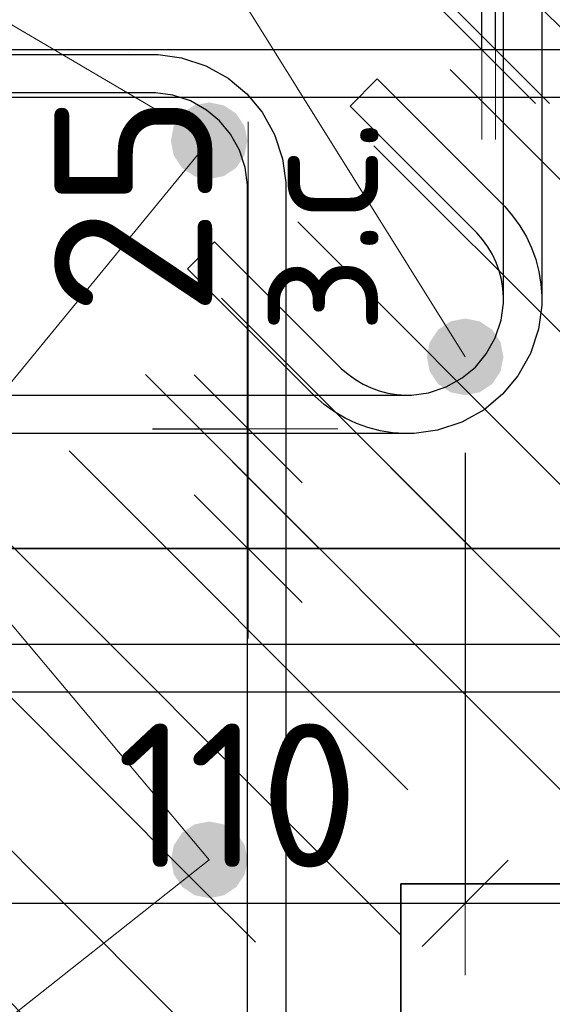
# Model space of a CAD drawing. Header units: metres. Extents: x -38 to 97, y -15 to 21.
# Tile 42 of 233: x 72.339 to 72.45, y 2.089 to 2.294. Entities that reach past the tile are written whole.
import ezdxf

# ---------------------------------------------------------------- set-up
doc = ezdxf.new("R2010")
doc.units = ezdxf.units.M
doc.header["$PDMODE"] = 65
for name, color, linetype, lineweight in [('XR$3$Арм.стержн. Хомут', 240, 'Continuous', 35), ('XR$3$Арм.стержн.горизонт. 1', 180, 'Continuous', 35), ('XR$3$Размерная линия (1)', 7, 'Continuous', 13), ('XR$3$Размерная линия_ общее', 7, 'Continuous', 13), ('XR$4$Арм. стержнями верхней зоны', 180, 'Continuous', 35), ('XR$4$Арм. стержнями нижней зоны', 180, 'Continuous', 35), ('XR$4$Арм.стержн. Арматура края', 96, 'Continuous', 35), ('XR$4$Арм.стержн. Хомут', 240, 'Continuous', 35), ('XR$4$Арм.стержн.горизонт. 1', 180, 'Continuous', 35), ('XR$4$Размерная линия_ общее', 7, 'Continuous', 13), ('XR$6$Арм. стержнями верхней зоны', 180, 'Continuous', 35), ('XR$6$Арм. стержнями нижней зоны', 180, 'Continuous', 35), ('XR$6$Арм.стержн. Арматура края', 96, 'Continuous', 35), ('XR$6$Арм.стержн. Хомут', 240, 'Continuous', 35), ('XR$6$Арм.стержн.горизонт. 1', 180, 'Continuous', 35), ('XR$6$Размерная линия_ общее', 7, 'Continuous', 13)]:
    doc.layers.add(name, color=color, linetype=linetype, lineweight=lineweight)
doc.styles.add('ISOCPEUR', font='txt')
doc.dimstyles.new('DIMSTYLE_11', dxfattribs={"dimtxt": 0.033, "dimasz": 0.0375, "dimexe": 0, "dimexo": 0, "dimgap": 0.0165, "dimtad": 2, "dimdec": 0, "dimlfac": 1000, "dimrnd": 1, "dimzin": 12, "dimdsep": 46, "dimtxsty": 'ISOCPEUR', "dimblk1": 'ALL_ML_STRICH', "dimblk2": 'ALL_ML_STRICH', "dimsah": 1, "dimcen": 0, "dimclrd": 7, "dimclre": 256, "dimclrt": 7, "dimadec": 0, "dimazin": 0, "dimtfac": 1, "dimtdec": 0, "dimtix": 1, "dimtmove": 2, "dimatfit": 3, "dimfxl": 0, "dimtvp": 1.2, "dimtzin": 0, "dimlwd": 0, "dimlwe": -3, "dimarcsym": 0})
doc.dimstyles.new('DIMSTYLE_23', dxfattribs={"dimtxt": 0.03, "dimasz": 0.03, "dimexe": 0, "dimexo": 0, "dimgap": 0.015, "dimtad": 2, "dimdec": 0, "dimlfac": 1000, "dimrnd": 5, "dimzin": 12, "dimdsep": 46, "dimtxsty": 'ISOCPEUR', "dimblk1": 'ALL_ML_STRICH', "dimblk2": 'ALL_ML_STRICH', "dimsah": 1, "dimcen": 0, "dimclrd": 7, "dimclre": 256, "dimclrt": 7, "dimadec": 0, "dimazin": 0, "dimtfac": 1, "dimtdec": 0, "dimtix": 1, "dimtmove": 2, "dimatfit": 3, "dimfxl": 0, "dimtvp": 1.2, "dimtzin": 0, "dimlwd": 0, "dimlwe": -3, "dimarcsym": 0})
doc.dimstyles.new('DIMSTYLE_24', dxfattribs={"dimtxt": 0.03, "dimasz": 0.03, "dimexe": 0, "dimexo": 0, "dimgap": 0.015, "dimtad": 2, "dimdec": 0, "dimlfac": 1000, "dimrnd": 5, "dimzin": 12, "dimdsep": 46, "dimtxsty": 'ISOCPEUR', "dimblk1": 'ALL_ML_STRICH', "dimblk2": 'ALL_ML_STRICH', "dimsah": 1, "dimcen": 0, "dimclrd": 7, "dimclre": 256, "dimclrt": 7, "dimadec": 0, "dimazin": 0, "dimtfac": 1, "dimtdec": 0, "dimtix": 1, "dimtmove": 2, "dimatfit": 3, "dimfxl": 0, "dimtzin": 0, "dimlwd": 0, "dimlwe": -3, "dimarcsym": 0})
pattern_1 = [(135, (0, 0), (-0.031819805, -0.031819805), [0.4, -0.05, 0, -0.05]), (135, (-0.01591, -0.01591), (-0.031819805, -0.031819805), [0.8, -0.1, 0.1, -0.1])]

# ---------------------------------------------------------------- blocks, each defined once
blk = doc.blocks.new('ALL_ML_STRICH')
at = {"color": 0, "linetype": 'ByBlock', "lineweight": -2}
for p, q in [((0, -0.5), (0, 0.5)), ((-0.3, -0.3), (0.3, 0.3)), ((-1, 0), (0.5, 0))]:
    blk.add_line(p, q, dxfattribs=at)
blk = doc.blocks.new('*D98')
at = {"layer": 'DEFPOINTS', "color": 7, "linetype": 'Continuous', "lineweight": 13, "transparency": 33554687}
for p in [(72.34681, 2.20903), (72.35181, 2.18403), (72.3868, 2.18403)]:
    blk.add_point(p, dxfattribs=at)
at = {"layer": 'XR$3$Размерная линия_ общее', "color": 253, "linetype": 'Continuous', "lineweight": -2, "true_color": 0xa0a0a0, "transparency": 33554687}
for p, q in [((72.36681, 2.20903), (72.3868, 2.20903)), ((72.37181, 2.18403), (72.3868, 2.18403))]:
    blk.add_line(p, q, dxfattribs=at)
at = {"layer": 'XR$3$Размерная линия_ общее', "color": 7, "linetype": 'Continuous', "lineweight": -2, "transparency": 33554687}
blk.add_line((72.3868, 2.18403), (72.3868, 2.20903), dxfattribs=at)
at = {"layer": 'XR$3$Размерная линия_ общее', "color": 7, "linetype": 'Continuous', "lineweight": 13, "transparency": 33554687, "xscale": 0.0375, "yscale": 0.0375, "zscale": 0.0375}
for p, rotation in [((72.3868, 2.20903), 90), ((72.3868, 2.18403), 270)]:
    blk.add_blockref('ALL_ML_STRICH', p, dxfattribs=dict(at, rotation=rotation))
at = {"layer": 'XR$3$Размерная линия_ общее', "color": 7, "linetype": 'Continuous', "lineweight": 13, "transparency": 33554687, "insert": (72.38701, 2.22881), "char_height": 0.027, "width": 0.00135, "attachment_point": 1, "rotation": 90, "line_spacing_factor": 0.60241, "style": 'ISOCPEUR'}
blk.add_mtext('з.с.', dxfattribs=at)
at = {"layer": 'XR$3$Размерная линия_ общее', "color": 7, "linetype": 'Continuous', "lineweight": 13, "transparency": 33554687, "insert": (72.3628, 2.25576), "char_height": 0.033, "width": 0.066, "attachment_point": 5, "rotation": 90, "style": 'ISOCPEUR'}
blk.add_mtext('\\A1;{25}', dxfattribs=at)
blk = doc.blocks.new('*D237')
at = {"layer": 'DEFPOINTS', "color": 7, "linetype": 'Continuous', "lineweight": 13, "transparency": 33554687}
for p in [(72.17211, 2.18403), (72.47211, 2.18403), (72.17211, 2.03505)]:
    blk.add_point(p, dxfattribs=at)
at = {"layer": 'XR$3$Размерная линия (1)', "color": 9, "linetype": 'Continuous', "lineweight": -2, "true_color": 0xc7c7c7, "transparency": 33554687}
for p, q in [((72.17211, 2.16403), (72.17211, 2.03505)), ((72.47211, 2.16403), (72.47211, 2.03505))]:
    blk.add_line(p, q, dxfattribs=at)
at = {"layer": 'XR$3$Размерная линия (1)', "color": 7, "linetype": 'Continuous', "lineweight": -2, "transparency": 33554687}
blk.add_line((72.17211, 2.03505), (72.47211, 2.03505), dxfattribs=at)
at = {"layer": 'XR$3$Размерная линия (1)', "color": 7, "linetype": 'Continuous', "lineweight": 13, "transparency": 33554687, "xscale": 0.03, "yscale": 0.03, "zscale": 0.03, "rotation": 180}
blk.add_blockref('ALL_ML_STRICH', (72.17211, 2.03505), dxfattribs=at)
at = {"layer": 'XR$3$Размерная линия (1)', "color": 7, "linetype": 'Continuous', "lineweight": 13, "transparency": 33554687, "xscale": 0.03, "yscale": 0.03, "zscale": 0.03}
blk.add_blockref('ALL_ML_STRICH', (72.47211, 2.03505), dxfattribs=at)
at = {"layer": 'XR$3$Размерная линия (1)', "color": 7, "linetype": 'Continuous', "lineweight": 13, "transparency": 33554687, "insert": (72.32361, 2.05755), "char_height": 0.03, "width": 0.09, "attachment_point": 5, "style": 'ISOCPEUR'}
blk.add_mtext('\\A1;{300}', dxfattribs=at)
blk = doc.blocks.new('*D240')
at = {"layer": 'DEFPOINTS', "color": 7, "linetype": 'Continuous', "lineweight": 13, "transparency": 33554687}
for p in [(72.32203, 2.22403), (72.43211, 2.22403), (72.32203, 2.11005)]:
    blk.add_point(p, dxfattribs=at)
at = {"layer": 'XR$3$Размерная линия (1)', "color": 9, "linetype": 'Continuous', "lineweight": -2, "true_color": 0xc7c7c7, "transparency": 33554687}
for p, q in [((72.32203, 2.20403), (72.32203, 2.11005)), ((72.43211, 2.20403), (72.43211, 2.11005))]:
    blk.add_line(p, q, dxfattribs=at)
at = {"layer": 'XR$3$Размерная линия (1)', "color": 7, "linetype": 'Continuous', "lineweight": -2, "transparency": 33554687}
blk.add_line((72.32203, 2.11005), (72.43211, 2.11005), dxfattribs=at)
at = {"layer": 'XR$3$Размерная линия (1)', "color": 7, "linetype": 'Continuous', "lineweight": 13, "transparency": 33554687, "xscale": 0.03, "yscale": 0.03, "zscale": 0.03, "rotation": 180}
blk.add_blockref('ALL_ML_STRICH', (72.32203, 2.11005), dxfattribs=at)
at = {"layer": 'XR$3$Размерная линия (1)', "color": 7, "linetype": 'Continuous', "lineweight": 13, "transparency": 33554687, "xscale": 0.03, "yscale": 0.03, "zscale": 0.03}
blk.add_blockref('ALL_ML_STRICH', (72.43211, 2.11005), dxfattribs=at)
at = {"layer": 'XR$3$Размерная линия (1)', "color": 7, "linetype": 'Continuous', "lineweight": 13, "transparency": 33554687, "insert": (72.38457, 2.13255), "char_height": 0.03, "width": 0.09, "attachment_point": 5, "style": 'ISOCPEUR'}
blk.add_mtext('\\A1;{110}', dxfattribs=at)
blk = doc.blocks.new('*D241')
at = {"layer": 'DEFPOINTS', "color": 7, "linetype": 'Continuous', "lineweight": 13, "transparency": 33554687}
for p in [(72.43211, 2.22403), (72.47211, 2.18403), (72.43211, 2.11005)]:
    blk.add_point(p, dxfattribs=at)
at = {"layer": 'XR$3$Размерная линия (1)', "color": 9, "linetype": 'Continuous', "lineweight": -2, "true_color": 0xc7c7c7, "transparency": 33554687}
for p, q in [((72.43211, 2.20403), (72.43211, 2.11005)), ((72.47211, 2.16403), (72.47211, 2.11005))]:
    blk.add_line(p, q, dxfattribs=at)
at = {"layer": 'XR$3$Размерная линия (1)', "color": 7, "linetype": 'Continuous', "lineweight": -2, "transparency": 33554687}
blk.add_line((72.43211, 2.11005), (72.47211, 2.11005), dxfattribs=at)
at = {"layer": 'XR$3$Размерная линия (1)', "color": 7, "linetype": 'Continuous', "lineweight": 13, "transparency": 33554687, "xscale": 0.03, "yscale": 0.03, "zscale": 0.03, "rotation": 180}
blk.add_blockref('ALL_ML_STRICH', (72.43211, 2.11005), dxfattribs=at)
at = {"layer": 'XR$3$Размерная линия (1)', "color": 7, "linetype": 'Continuous', "lineweight": 13, "transparency": 33554687, "xscale": 0.03, "yscale": 0.03, "zscale": 0.03}
blk.add_blockref('ALL_ML_STRICH', (72.47211, 2.11005), dxfattribs=at)
at = {"layer": 'XR$3$Размерная линия (1)', "color": 7, "linetype": 'Continuous', "lineweight": 13, "transparency": 33554687, "insert": (72.51092, 2.13273), "char_height": 0.03, "width": 0.06, "attachment_point": 5, "style": 'ISOCPEUR'}
blk.add_mtext('\\A1;{40}', dxfattribs=at)
blk = doc.blocks.new('*D508')
at = {"layer": 'DEFPOINTS', "color": 7, "linetype": 'Continuous', "lineweight": 13, "transparency": 33554687}
for p in [(72.39559, 2.31411), (72.39559, 2.28811), (72.43558, 2.28811)]:
    blk.add_point(p, dxfattribs=at)
at = {"layer": 'XR$4$Размерная линия_ общее', "color": 253, "linetype": 'Continuous', "lineweight": -2, "true_color": 0xa0a0a0, "transparency": 33554687}
for p, q in [((72.41559, 2.31411), (72.43558, 2.31411)), ((72.41559, 2.28811), (72.43558, 2.28811))]:
    blk.add_line(p, q, dxfattribs=at)
at = {"layer": 'XR$4$Размерная линия_ общее', "color": 7, "linetype": 'Continuous', "lineweight": -2, "transparency": 33554687}
blk.add_line((72.43558, 2.28811), (72.43558, 2.31411), dxfattribs=at)
at = {"layer": 'XR$4$Размерная линия_ общее', "color": 7, "linetype": 'Continuous', "lineweight": 13, "transparency": 33554687, "xscale": 0.0375, "yscale": 0.0375, "zscale": 0.0375}
for p, rotation in [((72.43558, 2.31411), 90), ((72.43558, 2.28811), 270)]:
    blk.add_blockref('ALL_ML_STRICH', p, dxfattribs=dict(at, rotation=rotation))
at = {"layer": 'XR$4$Размерная линия_ общее', "color": 7, "linetype": 'Continuous', "lineweight": 13, "transparency": 33554687, "insert": (72.43511, 2.33147), "char_height": 0.027, "width": 0.00135, "attachment_point": 1, "rotation": 90, "line_spacing_factor": 0.60241, "style": 'ISOCPEUR'}
blk.add_mtext('з.с.', dxfattribs=at)
at = {"layer": 'XR$4$Размерная линия_ общее', "color": 7, "linetype": 'Continuous', "lineweight": 13, "transparency": 33554687, "insert": (72.41158, 2.35184), "char_height": 0.033, "width": 0.066, "attachment_point": 5, "rotation": 90, "style": 'ISOCPEUR'}
blk.add_mtext('\\A1;{26}', dxfattribs=at)
blk = doc.blocks.new('*D930')
at = {"layer": 'DEFPOINTS', "color": 7, "linetype": 'Continuous', "lineweight": 13, "transparency": 33554687}
for p in [(72.3985, 2.31411), (72.3985, 2.28811), (72.43848, 2.28811)]:
    blk.add_point(p, dxfattribs=at)
at = {"layer": 'XR$6$Размерная линия_ общее', "color": 253, "linetype": 'Continuous', "lineweight": -2, "true_color": 0xa0a0a0, "transparency": 33554687}
for p, q in [((72.4185, 2.31411), (72.43848, 2.31411)), ((72.4185, 2.28811), (72.43848, 2.28811))]:
    blk.add_line(p, q, dxfattribs=at)
at = {"layer": 'XR$6$Размерная линия_ общее', "color": 7, "linetype": 'Continuous', "lineweight": -2, "transparency": 33554687}
blk.add_line((72.43848, 2.28811), (72.43848, 2.31411), dxfattribs=at)
at = {"layer": 'XR$6$Размерная линия_ общее', "color": 7, "linetype": 'Continuous', "lineweight": 13, "transparency": 33554687, "xscale": 0.0375, "yscale": 0.0375, "zscale": 0.0375}
for p, rotation in [((72.43848, 2.31411), 90), ((72.43848, 2.28811), 270)]:
    blk.add_blockref('ALL_ML_STRICH', p, dxfattribs=dict(at, rotation=rotation))
at = {"layer": 'XR$6$Размерная линия_ общее', "color": 7, "linetype": 'Continuous', "lineweight": 13, "transparency": 33554687, "insert": (72.43802, 2.33147), "char_height": 0.027, "width": 0.00135, "attachment_point": 1, "rotation": 90, "line_spacing_factor": 0.60241, "style": 'ISOCPEUR'}
blk.add_mtext('з.с.', dxfattribs=at)
at = {"layer": 'XR$6$Размерная линия_ общее', "color": 7, "linetype": 'Continuous', "lineweight": 13, "transparency": 33554687, "insert": (72.41448, 2.35184), "char_height": 0.033, "width": 0.066, "attachment_point": 5, "rotation": 90, "style": 'ISOCPEUR'}
blk.add_mtext('\\A1;{26}', dxfattribs=at)

msp = doc.modelspace()

# ---------------------------------------------------------------- hatches: boundary and pattern name
at = {"linetype": 'Continuous', "lineweight": 13, "transparency": 33554687}
h = msp.add_hatch(dxfattribs=at)
h.set_pattern_fill('__________540', scale=0.015, style=0, pattern_type=2)
h.set_pattern_definition(pattern_1)
h.paths.add_polyline_path([(72.47211, 2.54403), (72.17211, 2.54403), (72.17211, 2.18403), (72.47211, 2.18403)], flags=0)
h = msp.add_hatch(dxfattribs=at)
h.set_pattern_fill('__________540', scale=0.015, style=0, pattern_type=2)
h.set_pattern_definition(pattern_1)
h.paths.add_polyline_path([(72.11868, 2.31411), (72.11868, 2.11411), (72.54928, 2.11411), (72.54928, 2.31411)], flags=0)
h = msp.add_hatch(dxfattribs=at)
h.set_pattern_fill('__________540', scale=0.015, style=0, pattern_type=2)
h.set_pattern_definition(pattern_1)
h.paths.add_polyline_path([(72.11868, 2.31411), (72.11868, 2.11411), (72.59928, 2.11411), (72.59928, 2.31411)], flags=0)
h = msp.add_hatch(dxfattribs=at)
h.set_pattern_fill('__________540', scale=0.015, style=0, pattern_type=2)
h.set_pattern_definition(pattern_1)
h.paths.add_polyline_path([(72.41868, 2.11411), (72.11868, 2.11411), (72.11868, 1.95411), (72.41868, 1.95411)], flags=0)
h = msp.add_hatch(dxfattribs=at)
h.set_pattern_fill('__________540', scale=0.015, style=0, pattern_type=2)
h.set_pattern_definition(pattern_1)
h.paths.add_polyline_path([(72.41868, 2.11411), (72.11868, 2.11411), (72.11868, 1.95411), (72.41868, 1.95411)], flags=0)
at = {"layer": 'XR$3$Арм.стержн.горизонт. 1', "linetype": 'Continuous', "lineweight": 50, "transparency": 33554687}
msp.add_hatch(color=7, dxfattribs=at).paths.add_polyline_path([(72.44011, 2.22403), (72.4395, 2.2271), (72.43777, 2.22969), (72.43517, 2.23142), (72.43211, 2.23203), (72.42905, 2.23142), (72.42645, 2.22969), (72.42472, 2.2271), (72.42411, 2.22403), (72.42472, 2.22097), (72.42645, 2.21838), (72.42905, 2.21664), (72.43211, 2.21603), (72.43517, 2.21664), (72.43777, 2.21838), (72.4395, 2.22097)])
at = {"layer": 'XR$4$Арм.стержн.горизонт. 1', "linetype": 'Continuous', "lineweight": 50, "transparency": 33554687}
for points in [[(72.38665, 2.26911), (72.38604, 2.27217), (72.3843, 2.27477), (72.38171, 2.2765), (72.37865, 2.27711), (72.37558, 2.2765), (72.37299, 2.27477), (72.37125, 2.27217), (72.37065, 2.26911), (72.37125, 2.26605), (72.37299, 2.26345), (72.37558, 2.26172), (72.37865, 2.26111), (72.38171, 2.26172), (72.3843, 2.26345), (72.38604, 2.26605)], [(72.38668, 2.11911), (72.38607, 2.12217), (72.38434, 2.12477), (72.38174, 2.1265), (72.37868, 2.12711), (72.37562, 2.1265), (72.37303, 2.12477), (72.37129, 2.12217), (72.37068, 2.11911), (72.37129, 2.11605), (72.37303, 2.11345), (72.37562, 2.11172), (72.37868, 2.11111), (72.38174, 2.11172), (72.38434, 2.11345), (72.38607, 2.11605)]]:
    msp.add_hatch(color=7, dxfattribs=at).paths.add_polyline_path(points)
at = {"layer": 'XR$6$Арм.стержн.горизонт. 1', "linetype": 'Continuous', "lineweight": 50, "transparency": 33554687}
for points in [[(72.38665, 2.26911), (72.38604, 2.27217), (72.3843, 2.27477), (72.38171, 2.2765), (72.37865, 2.27711), (72.37558, 2.2765), (72.37299, 2.27477), (72.37125, 2.27217), (72.37065, 2.26911), (72.37125, 2.26605), (72.37299, 2.26345), (72.37558, 2.26172), (72.37865, 2.26111), (72.38171, 2.26172), (72.3843, 2.26345), (72.38604, 2.26605)], [(72.38668, 2.11911), (72.38607, 2.12217), (72.38434, 2.12477), (72.38174, 2.1265), (72.37868, 2.12711), (72.37562, 2.1265), (72.37303, 2.12477), (72.37129, 2.12217), (72.37068, 2.11911), (72.37129, 2.11605), (72.37303, 2.11345), (72.37562, 2.11172), (72.37868, 2.11111), (72.38174, 2.11172), (72.38434, 2.11345), (72.38607, 2.11605)]]:
    msp.add_hatch(color=7, dxfattribs=at).paths.add_polyline_path(points)

# ---------------------------------------------------------------- linework, layer by layer
at = {"color": 7, "linetype": 'Continuous', "lineweight": 13, "transparency": 33554687}
msp.add_line((72.3868, 2.20903), (72.3868, 2.27303), dxfattribs=at)
at = {"color": 7, "linetype": 'Continuous', "lineweight": 35, "transparency": 33554687}
for p, q in [((72.17211, 2.18403), (72.47211, 2.18403)), ((72.41868, 1.95411), (72.41868, 2.11411)), ((72.41868, 2.11411), (72.54928, 2.11411)), ((72.41868, 1.95411), (72.41868, 2.11411)), ((72.41868, 2.11411), (72.59928, 2.11411))]:
    msp.add_line(p, q, dxfattribs=at)
at = {"layer": 'XR$3$Арм.стержн. Хомут', "color": 40, "linetype": 'Continuous', "lineweight": 25, "transparency": 33554687}
for points in [[(72.44811, 2.49136), (72.44811, 2.23471), (72.44743, 2.22983), (72.44575, 2.22475), (72.44314, 2.22007), (72.43992, 2.21622), (72.43607, 2.21301), (72.43139, 2.21039), (72.42631, 2.20871), (72.42143, 2.20803), (72.41944, 2.20803), (72.41692, 2.20821), (72.41435, 2.20863), (72.41181, 2.20929), (72.40939, 2.21016), (72.40706, 2.21125), (72.4048, 2.21258), (72.40269, 2.21411), (72.40078, 2.21577), (72.37415, 2.2424), (72.3798, 2.24805)], [(72.44811, 2.49136), (72.44811, 2.23471), (72.44743, 2.22983), (72.44575, 2.22475), (72.44314, 2.22007), (72.43992, 2.21622), (72.43607, 2.21301), (72.43139, 2.21039), (72.42631, 2.20871), (72.42143, 2.20803), (72.41944, 2.20803), (72.41692, 2.20821), (72.41435, 2.20863), (72.41181, 2.20929), (72.40939, 2.21016), (72.40706, 2.21125), (72.4048, 2.21258), (72.40269, 2.21411), (72.40078, 2.21577), (72.37415, 2.2424), (72.3798, 2.24805)], [(72.3798, 2.24805), (72.40624, 2.22162), (72.40766, 2.22039), (72.40918, 2.21929), (72.41079, 2.21834), (72.41246, 2.21756), (72.41418, 2.21694), (72.41599, 2.21647), (72.41785, 2.21617), (72.41973, 2.21603), (72.42088, 2.21603), (72.42449, 2.21654), (72.42816, 2.21774), (72.43151, 2.21962), (72.43424, 2.2219), (72.43652, 2.22463), (72.4384, 2.22799), (72.43961, 2.23165), (72.44011, 2.23526), (72.44011, 2.4908)], [(72.3798, 2.24805), (72.40624, 2.22162), (72.40766, 2.22039), (72.40918, 2.21929), (72.41079, 2.21834), (72.41246, 2.21756), (72.41418, 2.21694), (72.41599, 2.21647), (72.41785, 2.21617), (72.41973, 2.21603), (72.42088, 2.21603), (72.42449, 2.21654), (72.42816, 2.21774), (72.43151, 2.21962), (72.43424, 2.2219), (72.43652, 2.22463), (72.4384, 2.22799), (72.43961, 2.23165), (72.44011, 2.23526), (72.44011, 2.4908)], [(72.2233, 2.21603), (72.42088, 2.21603), (72.42449, 2.21654), (72.42816, 2.21774), (72.43151, 2.21962), (72.43424, 2.2219), (72.43652, 2.22463), (72.4384, 2.22799), (72.43961, 2.23165), (72.44011, 2.23526), (72.44011, 2.23642), (72.43998, 2.2383), (72.43968, 2.24015), (72.43921, 2.24196), (72.43858, 2.24369), (72.4378, 2.24535), (72.43685, 2.24696), (72.43576, 2.24848), (72.43452, 2.24991), (72.40809, 2.27634), (72.41374, 2.282), (72.44038, 2.25536), (72.44203, 2.25346), (72.44356, 2.25134), (72.44489, 2.24908), (72.44598, 2.24675), (72.44686, 2.24433), (72.44751, 2.2418), (72.44793, 2.23922), (72.44811, 2.2367), (72.44811, 2.23471), (72.44743, 2.22983), (72.44575, 2.22475), (72.44314, 2.22007), (72.43992, 2.21622), (72.43607, 2.21301), (72.43139, 2.21039), (72.42631, 2.20871), (72.42143, 2.20803), (72.22275, 2.20803)], [(72.2233, 2.21603), (72.42088, 2.21603), (72.42449, 2.21654), (72.42816, 2.21774), (72.43151, 2.21962), (72.43424, 2.2219), (72.43652, 2.22463), (72.4384, 2.22799), (72.43961, 2.23165), (72.44011, 2.23526), (72.44011, 2.23642), (72.43998, 2.2383), (72.43968, 2.24015), (72.43921, 2.24196), (72.43858, 2.24369), (72.4378, 2.24535), (72.43685, 2.24696), (72.43576, 2.24848), (72.43452, 2.24991), (72.40809, 2.27634), (72.41374, 2.282), (72.44038, 2.25536), (72.44203, 2.25346), (72.44356, 2.25134), (72.44489, 2.24908), (72.44598, 2.24675), (72.44686, 2.24433), (72.44751, 2.2418), (72.44793, 2.23922), (72.44811, 2.2367), (72.44811, 2.23471), (72.44743, 2.22983), (72.44575, 2.22475), (72.44314, 2.22007), (72.43992, 2.21622), (72.43607, 2.21301), (72.43139, 2.21039), (72.42631, 2.20871), (72.42143, 2.20803), (72.22275, 2.20803)]]:
    msp.add_lwpolyline(points, dxfattribs=at)
at = {"layer": 'XR$3$Арм.стержн.горизонт. 1', "color": 7, "linetype": 'Continuous', "lineweight": 13, "transparency": 33554687}
msp.add_line((72.16184, 2.65643), (72.43211, 2.22403), dxfattribs=at)
at = {"layer": 'XR$4$Арм. стержнями верхней зоны', "color": 4, "linetype": 'Continuous', "lineweight": 25, "transparency": 33554687}
msp.add_lwpolyline([(72.13869, 2.28811), (72.55428, 2.28811), (72.55428, 2.27811), (72.13869, 2.27811), (72.13869, 2.28811)], dxfattribs=at)
msp.add_lwpolyline([(72.13869, 2.28811), (72.55428, 2.28811), (72.55428, 2.27811), (72.13869, 2.27811), (72.13869, 2.28811)], dxfattribs=at)
at = {"layer": 'XR$4$Арм. стержнями нижней зоны', "color": 4, "linetype": 'Continuous', "lineweight": 25, "transparency": 33554687}
msp.add_lwpolyline([(72.1387, 2.16411), (72.55428, 2.16411), (72.55428, 2.15411), (72.1387, 2.15411), (72.1387, 2.16411)], dxfattribs=at)
msp.add_lwpolyline([(72.1387, 2.16411), (72.55428, 2.16411), (72.55428, 2.15411), (72.1387, 2.15411), (72.1387, 2.16411)], dxfattribs=at)
at = {"layer": 'XR$4$Арм.стержн. Арматура края', "color": 4, "linetype": 'Continuous', "lineweight": 25, "transparency": 33554687}
for points in [[(72.16721, 2.28811), (72.55428, 2.28811), (72.55428, 2.27811), (72.1679, 2.27811)], [(72.16721, 2.28811), (72.55428, 2.28811), (72.55428, 2.27811), (72.1679, 2.27811)], [(72.1679, 2.16411), (72.55428, 2.16411), (72.55428, 2.15411)], [(72.1679, 2.16411), (72.55428, 2.16411), (72.55428, 2.15411)], [(72.55428, 2.15411), (72.16721, 2.15411)], [(72.55428, 2.15411), (72.16721, 2.15411)]]:
    msp.add_lwpolyline(points, dxfattribs=at)
at = {"layer": 'XR$4$Арм.стержн. Хомут', "color": 40, "linetype": 'Continuous', "lineweight": 25, "transparency": 33554687}
for points in [[(72.14264, 2.00479), (72.14264, 2.26043), (72.14332, 2.26531), (72.145, 2.27039), (72.14762, 2.27507), (72.15083, 2.27892), (72.15469, 2.28214), (72.15936, 2.28476), (72.16444, 2.28643), (72.16932, 2.28711), (72.36801, 2.28711), (72.37289, 2.28643), (72.37797, 2.28476), (72.38264, 2.28214), (72.38649, 2.27892), (72.38971, 2.27507), (72.39233, 2.27039), (72.394, 2.26531), (72.39468, 2.26043), (72.39468, 2.00479)], [(72.14264, 2.00479), (72.14264, 2.26043), (72.14332, 2.26531), (72.145, 2.27039), (72.14762, 2.27507), (72.15083, 2.27892), (72.15469, 2.28214), (72.15936, 2.28476), (72.16444, 2.28643), (72.16932, 2.28711), (72.36801, 2.28711), (72.37289, 2.28643), (72.37797, 2.28476), (72.38264, 2.28214), (72.38649, 2.27892), (72.38971, 2.27507), (72.39233, 2.27039), (72.394, 2.26531), (72.39468, 2.26043), (72.39468, 2.00479)], [(72.38668, 2.00534), (72.38668, 2.25988), (72.38618, 2.2635), (72.38497, 2.26716), (72.38309, 2.27051), (72.38081, 2.27324), (72.37808, 2.27552), (72.37473, 2.2774), (72.37107, 2.27861), (72.36745, 2.27911), (72.16988, 2.27911), (72.16626, 2.27861), (72.1626, 2.2774), (72.15924, 2.27552), (72.15651, 2.27324), (72.15423, 2.27051), (72.15236, 2.26716), (72.15115, 2.2635), (72.15064, 2.25988), (72.15064, 2.00534)], [(72.38668, 2.00534), (72.38668, 2.25988), (72.38618, 2.2635), (72.38497, 2.26716), (72.38309, 2.27051), (72.38081, 2.27324), (72.37808, 2.27552), (72.37473, 2.2774), (72.37107, 2.27861), (72.36745, 2.27911), (72.16988, 2.27911), (72.16626, 2.27861), (72.1626, 2.2774), (72.15924, 2.27552), (72.15651, 2.27324), (72.15423, 2.27051), (72.15236, 2.26716), (72.15115, 2.2635), (72.15064, 2.25988), (72.15064, 2.00534)]]:
    msp.add_lwpolyline(points, dxfattribs=at)
at = {"layer": 'XR$4$Арм.стержн.горизонт. 1', "color": 7, "linetype": 'Continuous', "lineweight": 13, "transparency": 33554687}
for q in [(72.37865, 2.26911), (72.37868, 2.11911)]:
    msp.add_line((72.03093, 1.84538), q, dxfattribs=at)
at = {"layer": 'XR$6$Арм. стержнями верхней зоны', "color": 4, "linetype": 'Continuous', "lineweight": 25, "transparency": 33554687}
msp.add_lwpolyline([(72.13865, 2.28811), (72.60428, 2.28811), (72.60428, 2.27811), (72.13865, 2.27811), (72.13865, 2.28811)], dxfattribs=at)
at = {"layer": 'XR$6$Арм. стержнями нижней зоны', "color": 4, "linetype": 'Continuous', "lineweight": 25, "transparency": 33554687}
msp.add_lwpolyline([(72.13866, 2.16411), (72.60428, 2.16411), (72.60428, 2.15411), (72.13866, 2.15411), (72.13866, 2.16411)], dxfattribs=at)
at = {"layer": 'XR$6$Арм.стержн. Арматура края', "color": 4, "linetype": 'Continuous', "lineweight": 25, "transparency": 33554687}
for points in [[(72.60428, 2.15411), (72.16721, 2.15411), (72.16199, 2.15484), (72.15656, 2.15663), (72.15155, 2.15944), (72.14742, 2.16288), (72.14397, 2.16701), (72.14116, 2.17202), (72.13937, 2.17746), (72.13865, 2.18268), (72.13865, 2.25955), (72.13937, 2.26476), (72.14116, 2.2702), (72.14397, 2.27521), (72.14742, 2.27934), (72.15155, 2.28279), (72.15656, 2.28559), (72.16199, 2.28739), (72.16721, 2.28811), (72.60428, 2.28811)], [(72.60428, 2.15411), (72.16721, 2.15411), (72.16199, 2.15484), (72.15656, 2.15663), (72.15155, 2.15944), (72.14742, 2.16288), (72.14397, 2.16701), (72.14116, 2.17202), (72.13937, 2.17746), (72.13865, 2.18268), (72.13865, 2.25955), (72.13937, 2.26476), (72.14116, 2.2702), (72.14397, 2.27521), (72.14742, 2.27934), (72.15155, 2.28279), (72.15656, 2.28559), (72.16199, 2.28739), (72.16721, 2.28811), (72.60428, 2.28811)], [(72.60428, 2.27811), (72.1679, 2.27811), (72.16427, 2.27761), (72.1606, 2.2764), (72.15724, 2.27452), (72.15452, 2.27224), (72.15224, 2.26951), (72.15036, 2.26616), (72.14915, 2.26249), (72.14865, 2.25885), (72.14865, 2.18337), (72.14915, 2.17973), (72.15036, 2.17607), (72.15224, 2.17271), (72.15452, 2.16998), (72.15724, 2.16771), (72.1606, 2.16583), (72.16427, 2.16462), (72.1679, 2.16411), (72.60428, 2.16411)], [(72.60428, 2.27811), (72.1679, 2.27811), (72.16427, 2.27761), (72.1606, 2.2764), (72.15724, 2.27452), (72.15452, 2.27224), (72.15224, 2.26951), (72.15036, 2.26616), (72.14915, 2.26249), (72.14865, 2.25885), (72.14865, 2.18337), (72.14915, 2.17973), (72.15036, 2.17607), (72.15224, 2.17271), (72.15452, 2.16998), (72.15724, 2.16771), (72.1606, 2.16583), (72.16427, 2.16462), (72.1679, 2.16411), (72.60428, 2.16411)]]:
    msp.add_lwpolyline(points, dxfattribs=at)
at = {"layer": 'XR$6$Арм.стержн. Хомут', "color": 40, "linetype": 'Continuous', "lineweight": 25, "transparency": 33554687}
for points in [[(72.14264, 2.00479), (72.14264, 2.26043), (72.14332, 2.26531), (72.145, 2.27039), (72.14762, 2.27507), (72.15083, 2.27892), (72.15469, 2.28214), (72.15936, 2.28476), (72.16444, 2.28643), (72.16932, 2.28711), (72.36801, 2.28711), (72.37289, 2.28643), (72.37797, 2.28476), (72.38264, 2.28214), (72.38649, 2.27892), (72.38971, 2.27507), (72.39233, 2.27039), (72.394, 2.26531), (72.39468, 2.26043), (72.39468, 2.00479)], [(72.14264, 2.00479), (72.14264, 2.26043), (72.14332, 2.26531), (72.145, 2.27039), (72.14762, 2.27507), (72.15083, 2.27892), (72.15469, 2.28214), (72.15936, 2.28476), (72.16444, 2.28643), (72.16932, 2.28711), (72.36801, 2.28711), (72.37289, 2.28643), (72.37797, 2.28476), (72.38264, 2.28214), (72.38649, 2.27892), (72.38971, 2.27507), (72.39233, 2.27039), (72.394, 2.26531), (72.39468, 2.26043), (72.39468, 2.00479)], [(72.38668, 2.00534), (72.38668, 2.25988), (72.38618, 2.2635), (72.38497, 2.26716), (72.38309, 2.27051), (72.38081, 2.27324), (72.37808, 2.27552), (72.37473, 2.2774), (72.37107, 2.27861), (72.36745, 2.27911), (72.16988, 2.27911), (72.16626, 2.27861), (72.1626, 2.2774), (72.15924, 2.27552), (72.15651, 2.27324), (72.15423, 2.27051), (72.15236, 2.26716), (72.15115, 2.2635), (72.15064, 2.25988), (72.15064, 2.00534)], [(72.38668, 2.00534), (72.38668, 2.25988), (72.38618, 2.2635), (72.38497, 2.26716), (72.38309, 2.27051), (72.38081, 2.27324), (72.37808, 2.27552), (72.37473, 2.2774), (72.37107, 2.27861), (72.36745, 2.27911), (72.16988, 2.27911), (72.16626, 2.27861), (72.1626, 2.2774), (72.15924, 2.27552), (72.15651, 2.27324), (72.15423, 2.27051), (72.15236, 2.26716), (72.15115, 2.2635), (72.15064, 2.25988), (72.15064, 2.00534)]]:
    msp.add_lwpolyline(points, dxfattribs=at)
at = {"layer": 'XR$6$Арм.стержн.горизонт. 1', "color": 7, "linetype": 'Continuous', "lineweight": 13, "transparency": 33554687}
for q in [(72.37865, 2.26911), (72.37868, 2.11911)]:
    msp.add_line((72.12942, 2.4154), q, dxfattribs=at)

# ---------------------------------------------------------------- dimensions: what is measured, and where the dimension line sits
at = {"layer": 'XR$3$Размерная линия (1)', "color": 7, "linetype": 'Continuous', "lineweight": 13, "transparency": 33554687}
for base, p1, p2, dimstyle, picture, middle in [((72.43211, 2.11005), (72.32203, 2.20403), (72.43211, 2.20403), 'DIMSTYLE_24', '*D240', (72.38457, 2.13255)), ((72.47211, 2.11005), (72.43211, 2.20403), (72.47211, 2.16403), 'DIMSTYLE_23', '*D241', (72.51092, 2.13273)), ((72.47211, 2.03505), (72.17211, 2.16403), (72.47211, 2.16403), 'DIMSTYLE_24', '*D237', (72.32361, 2.05755))]:
    dim = msp.add_linear_dim(base=base, p1=p1, p2=p2, dimstyle=dimstyle, override={"dimpost": '<>', "dimclrd": 7, "dimclre": 9, "dimclrt": 7, "dimlwd": 0, "dimlwe": 65533}, dxfattribs=at)
    dim.commit()
    dim.dimension.update_dxf_attribs({"geometry": picture, "text_midpoint": middle, "dimtype": 160})
at = {"layer": 'XR$3$Размерная линия_ общее', "color": 7, "linetype": 'Continuous', "lineweight": 13, "transparency": 33554687}
dim = msp.add_linear_dim(base=(72.3868, 2.20903), p1=(72.37181, 2.18403), p2=(72.36681, 2.20903), angle=90, text='<>\\Xз.с.', dimstyle='DIMSTYLE_11', override={"dimpost": '<>', "dimclrd": 7, "dimclre": 253, "dimclrt": 7, "dimlwd": 0, "dimlwe": 65533}, dxfattribs=at)
dim.commit()
dim.dimension.update_dxf_attribs({"geometry": '*D98', "text_midpoint": (72.3628, 2.25576), "dimtype": 160})
at = {"layer": 'XR$4$Размерная линия_ общее', "color": 7, "linetype": 'Continuous', "lineweight": 13, "transparency": 33554687}
dim = msp.add_linear_dim(base=(72.43558, 2.31411), p1=(72.41559, 2.28811), p2=(72.41559, 2.31411), angle=90, text='<>\\Xз.с.', dimstyle='DIMSTYLE_11', override={"dimpost": '<>', "dimclrd": 7, "dimclre": 253, "dimclrt": 7, "dimlwd": 0, "dimlwe": 65533}, dxfattribs=at)
dim.commit()
dim.dimension.update_dxf_attribs({"geometry": '*D508', "text_midpoint": (72.41158, 2.35184), "dimtype": 160})
at = {"layer": 'XR$6$Размерная линия_ общее', "color": 7, "linetype": 'Continuous', "lineweight": 13, "transparency": 33554687}
dim = msp.add_linear_dim(base=(72.43848, 2.31411), p1=(72.4185, 2.28811), p2=(72.4185, 2.31411), angle=90, text='<>\\Xз.с.', dimstyle='DIMSTYLE_11', override={"dimpost": '<>', "dimclrd": 7, "dimclre": 253, "dimclrt": 7, "dimlwd": 0, "dimlwe": 65533}, dxfattribs=at)
dim.commit()
dim.dimension.update_dxf_attribs({"geometry": '*D930', "text_midpoint": (72.41448, 2.35184), "dimtype": 160})

doc.saveas('drawing.dxf')
